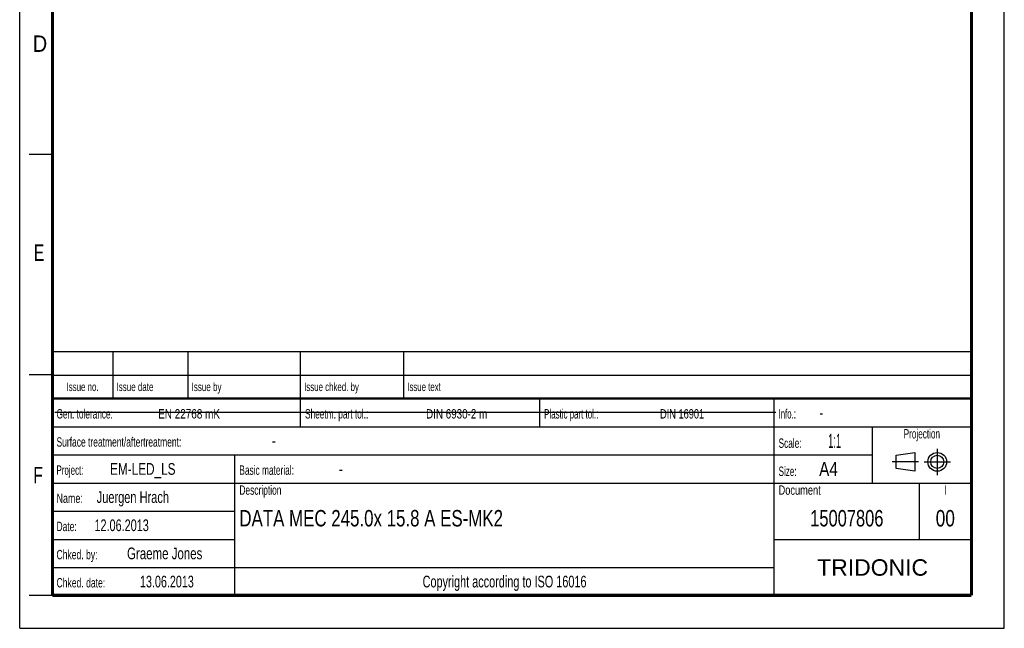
# Model space of a CAD drawing. Header units: millimetres. Extents: x 0 to 210, y 0 to 297.
# Tile 1 of 3: x 0 to 210, y 0 to 130. Entities that reach past the tile are written whole.
import ezdxf
from ezdxf.enums import TextEntityAlignment as Align

# ---------------------------------------------------------------- set-up
doc = ezdxf.new("R2010")
doc.units = ezdxf.units.MM
doc.header["$LTSCALE"] = 19.36
doc.linetypes.add('CENTER', pattern=[0.6, 0.375, -0.075, 0.075, -0.075])
doc.layers.get('0').update_dxf_attribs({"linetype": 'CONTINUOUS'})
doc.layers.add('DEFAULT_1', color=7, linetype='CENTER')
doc.layers.add('Z_NOTICE', color=7, linetype='CONTINUOUS')
doc.styles.add('TEXTSTYLE_2', font='txt', dxfattribs={"width": 0.75})
doc.styles.add('TEXTSTYLE_5', font='arial.ttf')

# ---------------------------------------------------------------- blocks, each defined once
blk = doc.blocks.new('SYMBOL_2_BL0', base_point=(192.31, 35.47))
at = {"color": 2, "linetype": 'CONTINUOUS'}
for p, q in [((186.91, 36.87), (190.91, 37.47)), ((186.91, 34.07), (186.91, 36.87)), ((190.91, 37.47), (190.91, 33.47)), ((190.91, 33.47), (186.91, 34.07))]:
    blk.add_line(p, q, dxfattribs=at)
for radius in [2, 1.4]:
    blk.add_circle((195.71, 35.47), radius, dxfattribs=at)
at = {"layer": 'DEFAULT_1', "color": 2, "linetype": 'CENTER'}
for p, q in [((195.71, 38.27), (195.71, 32.67)), ((191.71, 35.47), (186.11, 35.47)), ((192.91, 35.47), (198.5, 35.47))]:
    blk.add_line(p, q, dxfattribs=at)

msp = doc.modelspace()

# ---------------------------------------------------------------- linework, layer by layer
at = {"color": 2, "linetype": 'CONTINUOUS'}
for p, q in [((0, 0), (0, 297)), ((210, 0), (210, 297)), ((7, 101), (2, 101)), ((6.914, 48.96), (6.914, 58.96)), ((6.914, 58.96), (202.914, 58.96)), ((19.914, 48.96), (19.914, 58.96)), ((35.914, 48.96), (35.914, 58.96)), ((59.914, 48.96), (59.914, 58.96)), ((81.914, 48.96), (81.914, 58.96)), ((202.914, 48.96), (202.914, 58.96)), ((7, 54), (2, 54)), ((6.914, 53.96), (202.914, 53.96)), ((6.914, 6.96), (6.914, 48.96)), ((6.914, 48.96), (202.914, 48.96)), ((6.914, 48.96), (202.914, 48.96)), ((59.914, 42.96), (59.914, 48.96)), ((110.914, 42.96), (110.914, 48.96)), ((160.914, 6.96), (160.914, 48.96)), ((202.914, 6.96), (202.914, 48.96)), ((6.914, 42.96), (202.914, 42.96)), ((181.914, 30.96), (181.914, 42.96)), ((6.914, 36.96), (181.914, 36.96)), ((45.914, 6.96), (45.914, 36.96)), ((6.914, 30.96), (202.914, 30.96)), ((191.914, 18.96), (191.914, 30.96)), ((6.914, 24.96), (45.914, 24.96)), ((6.914, 18.96), (45.914, 18.96)), ((160.914, 18.96), (202.914, 18.96)), ((6.914, 12.96), (160.914, 12.96)), ((7, 7), (2, 7)), ((6.914, 6.96), (202.914, 6.96)), ((0, 0), (210, 0))]:
    msp.add_line(p, q, dxfattribs=at)
at = {"color": 7, "linetype": 'CONTINUOUS'}
msp.add_line((7.468, 46.042), (161.268, 46.042), dxfattribs=at)
for points, const_width in [([(7, 7), (7, 290)], 0.7), ([(203, 7), (203, 290)], 0.7), ([(7, 49), (203, 49)], 0.5), ([(7, 7), (203, 7)], 0.7)]:
    msp.add_lwpolyline(points, dxfattribs=dict(at, const_width=const_width))

# ---------------------------------------------------------------- block references
at = {"color": 2, "linetype": 'CONTINUOUS'}
msp.add_blockref('SYMBOL_2_BL0', (192.305, 35.47), dxfattribs=at)

# ---------------------------------------------------------------- texts
at = {"color": 5, "linetype": 'CONTINUOUS', "style": 'TEXTSTYLE_2'}
for s, width, p in [('D', 0.904762, (2.807, 122.857)), ('E', 0.714286, (3.002, 78.302)), ('F', 0.714286, (2.922, 30.897))]:
    msp.add_text(s, height=3.5, dxfattribs=dict(at, width=width)).set_placement(p)
at = {"layer": 'Z_NOTICE', "color": 5, "linetype": 'CONTINUOUS', "style": 'TEXTSTYLE_2'}
for s, height, width, p in [('Issue date ', 1.8, 0.707792, (20.664, 50.56)), ('Issue by ', 1.8, 0.71164, (36.664, 50.56)), ('Issue chked. by', 1.8, 0.698413, (60.664, 50.56)), ('Issue text ', 1.8, 0.694805, (82.664, 50.56)), ('Gen. tolerance:', 2, 0.657143, (7.851, 44.71)), ('EN 22768 mK', 2, 0.792208, (29.53, 44.71)), ('Sheetm. part tol.:', 2, 0.662698, (60.851, 44.71)), ('DIN 6930-2 m', 2, 0.78373, (86.672, 44.71)), ('Plastic part tol.:', 2, 0.632275, (111.851, 44.71)), ('DIN 16901', 2, 0.73545, (136.577, 44.71)), ('Info.: ', 2, 0.622449, (161.851, 44.71)), ('-', 2.5, 0.714286, (170.565, 44.71)), ('Surface treatment/aftertreatment: ', 2, 0.67577, (7.851, 38.71)), ('Scale:  ', 2, 0.660714, (161.851, 38.46)), ('1:1', 3, 0.5, (172.422, 38.46)), ('-', 2.5, 0.714286, (53.803, 38.71)), ('Project: ', 2, 0.634921, (7.851, 32.71)), ('EM-LED_LS', 2.5, 0.751323, (19.28, 32.71)), ('Basic material: ', 2, 0.66369, (46.851, 32.71)), ('-', 2.5, 0.714286, (68.089, 32.71)), ('Size: ', 2, 0.646825, (161.851, 32.46)), (' A4', 3, 0.809524, (169.613, 32.46)), ('Juergen Hrach', 2.5, 0.703297, (16.422, 26.71)), ('Description', 2, 0.670996, (46.851, 28.46)), ('Document', 2, 0.738095, (161.851, 28.46)), ('Name: ', 2, 0.714286, (7.851, 26.71)), ('12.06.2013', 2.5, 0.692857, (15.946, 20.71)), ('Date: ', 2, 0.674603, (7.851, 20.71)), ('Chked. by: ', 2, 0.683983, (7.851, 14.71)), ('Graeme Jones', 2.5, 0.732143, (22.899, 14.71)), ('Chked. date: ', 2, 0.684982, (7.851, 8.71)), ('13.06.2013', 2.5, 0.685714, (25.661, 8.71))]:
    msp.add_text(s, height=height, dxfattribs=dict(at, width=width)).set_placement(p)
for s, height, width, p in [('Issue no.', 1.8, 0.698413, (13.414, 50.56)), ('Projection', 2, 0.652381, (192.414, 40.46)), ('I', 2, 0.642857, (197.414, 28.46)), ('Copyright according to ISO 16016', 2.5, 0.694196, (103.414, 8.71))]:
    msp.add_text(s, height=height, dxfattribs=dict(at, width=width)).set_placement(p, align=Align.CENTER)
at = {"layer": 'Z_NOTICE', "color": 7, "linetype": 'CONTINUOUS', "style": 'TEXTSTYLE_2', "width": 0.769294}
msp.add_text('DATA MEC 245.0x 15.8 A ES-MK2', height=3.5, dxfattribs=at).set_placement((46.851, 21.71))
at = {"layer": 'Z_NOTICE', "color": 7, "linetype": 'CONTINUOUS', "style": 'TEXTSTYLE_2'}
for s, width, p in [('15007806', 0.75, (176.414, 21.71)), ('00', 0.785714, (197.414, 21.71))]:
    msp.add_text(s, height=3.5, dxfattribs=dict(at, width=width)).set_placement(p, align=Align.CENTER)
at = {"layer": 'Z_NOTICE', "color": 5, "linetype": 'CONTINUOUS', "style": 'TEXTSTYLE_5'}
msp.add_text('TRIDONIC', height=3.5, dxfattribs=at).set_placement((181.914, 11.21), align=Align.CENTER)

doc.saveas('drawing.dxf')
